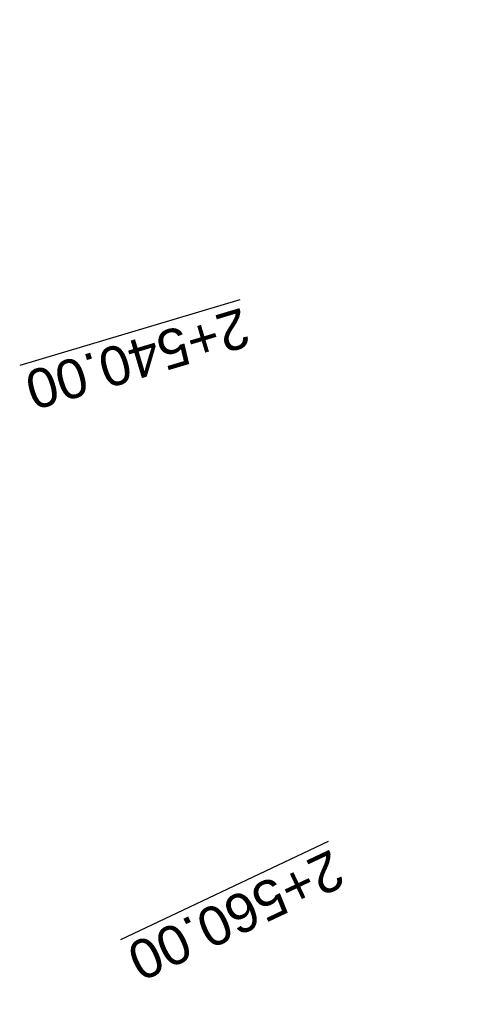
# Model space of a CAD drawing. Header units: metres. Extents: x 7529682 to 7533711, y 5721195 to 5727842.
# Tile 57 of 232: x 7530914 to 7530928, y 5725541 to 5725572. Entities that reach past the tile are written whole.
import ezdxf

# ---------------------------------------------------------------- set-up
doc = ezdxf.new("R2010")
doc.units = ezdxf.units.M
doc.layers.add('D-hatch-ciag-pieszo-rowerowy', color=7, linetype='Continuous', lineweight=13, true_color=0xff9f80)
doc.layers.add('D-przekroje-pop', color=7, linetype='Continuous', lineweight=50, true_color=0x000099)
doc.styles.get("Standard").update_dxf_attribs({"font": 'arial.ttf'})

msp = doc.modelspace()

# ---------------------------------------------------------------- hatches: boundary and pattern name
at = {"layer": 'D-hatch-ciag-pieszo-rowerowy'}
h = msp.add_hatch(dxfattribs=at)
h.set_pattern_fill('ANSI37', color=256, scale=0.15, style=0)
h.set_pattern_definition([(45, (0, 0), (-0.3367596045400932, 0.3367596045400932), []), (135, (0, 0), (-0.3367596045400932, -0.3367596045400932), [])])
h.paths.add_polyline_path([(7530908.012238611, 5725550.563735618), (7530907.842509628, 5725555.505895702, 0.1127731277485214), (7530906.702021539, 5725559.811690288), (7530903.597432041, 5725565.724084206, -0.1193449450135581), (7530903.024418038, 5725568.006637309), (7530902.989962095, 5725572.112457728), (7530902.830833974, 5725572.036394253), (7530899.665489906, 5725570.52335516), (7530904.400482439, 5725561.506014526, -0.1127731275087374), (7530906.681458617, 5725552.894425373), (7530906.772838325, 5725550.233635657, 0.1134663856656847), (7530910.232589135, 5725537.243580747), (7530924.3855969, 5725510.468891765), (7530927.177183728, 5725505.157075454), (7530928.436251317, 5725505.448283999), (7530925.491402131, 5725511.051727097), (7530911.471989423, 5725537.573680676, -0.1134663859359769)])
h.paths.add_polyline_path([(7530906.772838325, 5725550.233635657), (7530906.681458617, 5725552.894425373, 0.112773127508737), (7530904.400482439, 5725561.506014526), (7530899.665489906, 5725570.52335516), (7530898.536909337, 5725569.983891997), (7530903.161020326, 5725561.177714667, -0.1127731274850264), (7530905.441996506, 5725552.566125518), (7530905.533438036, 5725549.903535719, 0.1134663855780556), (7530908.993188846, 5725536.913480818), (7530923.27979167, 5725509.886056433), (7530925.918116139, 5725504.865866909), (7530927.177183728, 5725505.157075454), (7530924.3855969, 5725510.468891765), (7530910.232589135, 5725537.243580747, -0.1134663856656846)])

# ---------------------------------------------------------------- texts
at = {"layer": 'D-przekroje-pop', "lineweight": 30}
for s, rotation, p in [('%%U2+540.00', 196.6392570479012, (7530920.794541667, 5725562.921305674)), ('%%U2+560.00', 205.2978522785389, (7530923.650023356, 5725545.622188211))]:
    msp.add_text(s, height=1.25, rotation=rotation, dxfattribs=at).set_placement(p)

doc.saveas('drawing.dxf')
